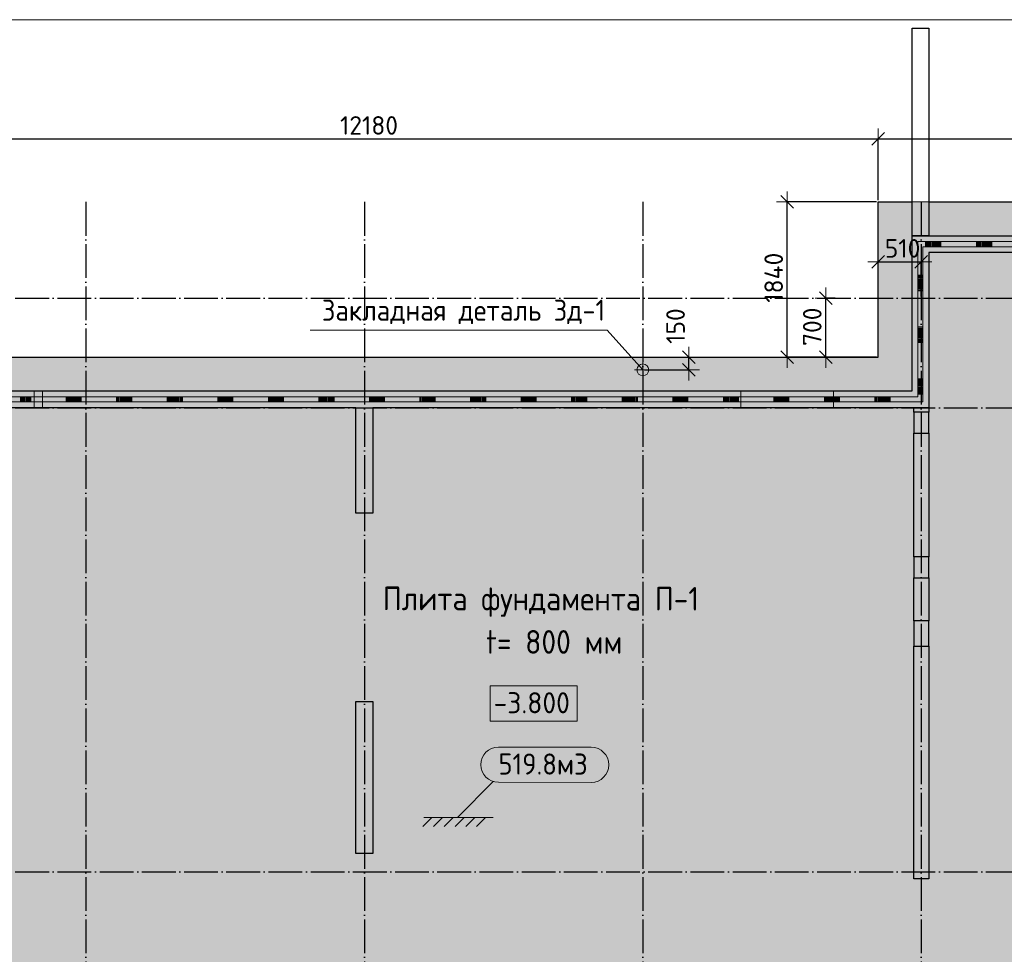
# Model space of a CAD drawing. Header units: millimetres. Extents: x 13527 to 139154, y -122592 to 61893.
# Tile 45 of 130: x 42255 to 53924, y 7424 to 18500. Entities that reach past the tile are written whole.
import ezdxf

# ---------------------------------------------------------------- set-up
doc = ezdxf.new("R2010")
doc.units = ezdxf.units.MM
doc.header["$PDMODE"] = 65
for name, pattern in [('______11', [500, 400, -50, 0, -50]), ('______2', [270, 200, -70]), ('______5', [1100, 800, -100, 100, -100])]:
    doc.linetypes.add(name, pattern=pattern)
for name, color, linetype, lineweight in [('Standard', 7, 'Continuous', 25), ('Закладная деталь_ общее', 7, 'Continuous', 25), ('Колонна (1)', 7, 'Continuous', 35), ('Размерная линия_ общее', 7, 'Continuous', 13), ('Стена_ общее', 7, 'Continuous', 35), ('Текст_ примечание', 7, 'Continuous', 13), ('Фундамент (1)', 7, 'Continuous', 35), ('Фундамент_ общее', 7, 'Continuous', 35)]:
    doc.layers.add(name, color=color, linetype=linetype, lineweight=lineweight)
doc.layers.add('Осевая линия_ общее', color=7, linetype='______5', lineweight=13, true_color=0xa0a0a0)
doc.styles.add('ISOCPEUR', font='isocpeur.ttf')
doc.dimstyles.new('DIMSTYLE_3', dxfattribs={"dimtxt": 220, "dimasz": 250, "dimexe": 0, "dimexo": 0, "dimgap": 110, "dimtad": 2, "dimdec": 0, "dimrnd": 5, "dimzin": 12, "dimdsep": 46, "dimtxsty": 'ISOCPEUR', "dimblk1": 'ALL_ML_STRICH', "dimblk2": 'ALL_ML_STRICH', "dimsah": 1, "dimcen": 0, "dimclrd": 7, "dimclre": 256, "dimclrt": 7, "dimadec": 0, "dimazin": 0, "dimtfac": 1, "dimtdec": 0, "dimtix": 1, "dimtmove": 2, "dimatfit": 3, "dimfxl": 0, "dimtvp": 1.2, "dimtzin": 0, "dimlwd": 0, "dimlwe": -3, "dimarcsym": 0})
doc.dimstyles.new('DIMSTYLE_5', dxfattribs={"dimtxt": 220, "dimasz": 250, "dimexe": 0, "dimexo": 0, "dimgap": 110, "dimtad": 2, "dimdec": 0, "dimrnd": 5, "dimzin": 12, "dimdsep": 46, "dimtxsty": 'ISOCPEUR', "dimblk1": 'ALL_ML_STRICH', "dimblk2": 'ALL_ML_STRICH', "dimsah": 1, "dimcen": 0, "dimclrd": 7, "dimclre": 256, "dimclrt": 7, "dimadec": 0, "dimazin": 0, "dimtfac": 1, "dimtdec": 0, "dimtix": 1, "dimtmove": 2, "dimatfit": 3, "dimfxl": 0, "dimtzin": 0, "dimlwd": 0, "dimlwe": -3, "dimarcsym": 0})

# ---------------------------------------------------------------- blocks, each defined once
blk = doc.blocks.new('ALL_ML_STRICH')
at = {"color": 0, "linetype": 'ByBlock', "lineweight": -2}
for p, q in [((0, -0.5), (0, 0.5)), ((-1, 0), (0.5, 0)), ((-0.3, -0.3), (0.3, 0.3))]:
    blk.add_line(p, q, dxfattribs=at)
blk = doc.blocks.new('*D11')
at = {"layer": 'DEFPOINTS', "color": 7, "linetype": 'Continuous', "lineweight": 13, "transparency": 33554687}
for p in [(40250, 17087), (40250, 16340), (52430, 16340)]:
    blk.add_point(p, dxfattribs=at)
at = {"layer": 'Размерная линия_ общее', "color": 253, "linetype": 'Continuous', "lineweight": -2, "true_color": 0xa0a0a0, "transparency": 33554687}
for p, q in [((40250, 16360), (40250, 17087)), ((52430, 16360), (52430, 17087))]:
    blk.add_line(p, q, dxfattribs=at)
at = {"layer": 'Размерная линия_ общее', "color": 7, "linetype": 'Continuous', "lineweight": -2, "transparency": 33554687}
blk.add_line((40250, 17087), (52430, 17087), dxfattribs=at)
at = {"layer": 'Размерная линия_ общее', "color": 7, "linetype": 'Continuous', "lineweight": 13, "transparency": 33554687, "xscale": 250, "yscale": 250, "zscale": 250, "rotation": 180}
blk.add_blockref('ALL_ML_STRICH', (40250, 17087), dxfattribs=at)
at = {"layer": 'Размерная линия_ общее', "color": 7, "linetype": 'Continuous', "lineweight": 13, "transparency": 33554687, "xscale": 250, "yscale": 250, "zscale": 250}
blk.add_blockref('ALL_ML_STRICH', (52430, 17087), dxfattribs=at)
at = {"layer": 'Размерная линия_ общее', "color": 7, "linetype": 'Continuous', "lineweight": 13, "transparency": 33554687, "insert": (46395, 17247), "char_height": 220, "width": 1100, "attachment_point": 5, "style": 'ISOCPEUR'}
blk.add_mtext('\\A1;{12180}', dxfattribs=at)
blk = doc.blocks.new('*D12')
at = {"layer": 'DEFPOINTS', "color": 7, "linetype": 'Continuous', "lineweight": 13, "transparency": 33554687}
for p in [(52430, 17087), (52430, 16340), (61290, 16340)]:
    blk.add_point(p, dxfattribs=at)
at = {"layer": 'Размерная линия_ общее', "color": 253, "linetype": 'Continuous', "lineweight": -2, "true_color": 0xa0a0a0, "transparency": 33554687}
for p, q in [((52430, 16360), (52430, 17087)), ((61290, 16360), (61290, 17087))]:
    blk.add_line(p, q, dxfattribs=at)
at = {"layer": 'Размерная линия_ общее', "color": 7, "linetype": 'Continuous', "lineweight": -2, "transparency": 33554687}
blk.add_line((52430, 17087), (61290, 17087), dxfattribs=at)
at = {"layer": 'Размерная линия_ общее', "color": 7, "linetype": 'Continuous', "lineweight": 13, "transparency": 33554687, "xscale": 250, "yscale": 250, "zscale": 250, "rotation": 180}
blk.add_blockref('ALL_ML_STRICH', (52430, 17087), dxfattribs=at)
at = {"layer": 'Размерная линия_ общее', "color": 7, "linetype": 'Continuous', "lineweight": 13, "transparency": 33554687, "xscale": 250, "yscale": 250, "zscale": 250}
blk.add_blockref('ALL_ML_STRICH', (61290, 17087), dxfattribs=at)
at = {"layer": 'Размерная линия_ общее', "color": 7, "linetype": 'Continuous', "lineweight": 13, "transparency": 33554687, "insert": (56871, 17247), "char_height": 220, "width": 880, "attachment_point": 5, "style": 'ISOCPEUR'}
blk.add_mtext('\\A1;{8860}', dxfattribs=at)
blk = doc.blocks.new('*D16')
at = {"layer": 'DEFPOINTS', "color": 7, "linetype": 'Continuous', "lineweight": 13, "transparency": 33554687}
for p in [(52430, 16340), (51351, 14500), (52430, 14500)]:
    blk.add_point(p, dxfattribs=at)
at = {"layer": 'Размерная линия_ общее', "color": 253, "linetype": 'Continuous', "lineweight": -2, "true_color": 0xa0a0a0, "transparency": 33554687}
for p, q in [((52410, 16340), (51351, 16340)), ((52410, 14500), (51351, 14500))]:
    blk.add_line(p, q, dxfattribs=at)
at = {"layer": 'Размерная линия_ общее', "color": 7, "linetype": 'Continuous', "lineweight": -2, "transparency": 33554687}
blk.add_line((51351, 14500), (51351, 16340), dxfattribs=at)
at = {"layer": 'Размерная линия_ общее', "color": 7, "linetype": 'Continuous', "lineweight": 13, "transparency": 33554687, "xscale": 250, "yscale": 250, "zscale": 250}
for p, rotation in [((51351, 16340), 90), ((51351, 14500), 270)]:
    blk.add_blockref('ALL_ML_STRICH', p, dxfattribs=dict(at, rotation=rotation))
at = {"layer": 'Размерная линия_ общее', "color": 7, "linetype": 'Continuous', "lineweight": 13, "transparency": 33554687, "insert": (51191, 15442), "char_height": 220, "width": 880, "attachment_point": 5, "rotation": 90, "style": 'ISOCPEUR'}
blk.add_mtext('\\A1;{1840}', dxfattribs=at)
blk = doc.blocks.new('*D17')
at = {"layer": 'DEFPOINTS', "color": 7, "linetype": 'Continuous', "lineweight": 13, "transparency": 33554687}
for p in [(52430, 15630), (52430, 15200), (52940, 15200)]:
    blk.add_point(p, dxfattribs=at)
at = {"layer": 'Размерная линия_ общее', "color": 253, "linetype": 'Continuous', "lineweight": -2, "true_color": 0xa0a0a0, "transparency": 33554687}
for p, q in [((52430, 15220), (52430, 15630)), ((52940, 15220), (52940, 15630))]:
    blk.add_line(p, q, dxfattribs=at)
at = {"layer": 'Размерная линия_ общее', "color": 7, "linetype": 'Continuous', "lineweight": -2, "transparency": 33554687}
blk.add_line((52430, 15630), (52940, 15630), dxfattribs=at)
at = {"layer": 'Размерная линия_ общее', "color": 7, "linetype": 'Continuous', "lineweight": 13, "transparency": 33554687, "xscale": 250, "yscale": 250, "zscale": 250, "rotation": 180}
blk.add_blockref('ALL_ML_STRICH', (52430, 15630), dxfattribs=at)
at = {"layer": 'Размерная линия_ общее', "color": 7, "linetype": 'Continuous', "lineweight": 13, "transparency": 33554687, "xscale": 250, "yscale": 250, "zscale": 250}
blk.add_blockref('ALL_ML_STRICH', (52940, 15630), dxfattribs=at)
at = {"layer": 'Размерная линия_ общее', "color": 7, "linetype": 'Continuous', "lineweight": 13, "transparency": 33554687, "insert": (52718, 15790), "char_height": 220, "width": 660, "attachment_point": 5, "style": 'ISOCPEUR'}
blk.add_mtext('\\A1;{510}', dxfattribs=at)
blk = doc.blocks.new('*D41')
at = {"layer": 'DEFPOINTS', "color": 7, "linetype": 'Continuous', "lineweight": 13, "transparency": 33554687}
for p in [(51940, 15200), (51808, 14500), (52410, 14500)]:
    blk.add_point(p, dxfattribs=at)
at = {"layer": 'Размерная линия_ общее', "color": 253, "linetype": 'Continuous', "lineweight": -2, "true_color": 0xa0a0a0, "transparency": 33554687}
for p, q in [((51920, 15200), (51808, 15200)), ((52390, 14500), (51808, 14500))]:
    blk.add_line(p, q, dxfattribs=at)
at = {"layer": 'Размерная линия_ общее', "color": 7, "linetype": 'Continuous', "lineweight": -2, "transparency": 33554687}
blk.add_line((51808, 14500), (51808, 15200), dxfattribs=at)
at = {"layer": 'Размерная линия_ общее', "color": 7, "linetype": 'Continuous', "lineweight": 13, "transparency": 33554687, "xscale": 250, "yscale": 250, "zscale": 250}
for p, rotation in [((51808, 15200), 90), ((51808, 14500), 270)]:
    blk.add_blockref('ALL_ML_STRICH', p, dxfattribs=dict(at, rotation=rotation))
at = {"layer": 'Размерная линия_ общее', "color": 7, "linetype": 'Continuous', "lineweight": 13, "transparency": 33554687, "insert": (51648, 14861), "char_height": 220, "width": 660, "attachment_point": 5, "rotation": 90, "style": 'ISOCPEUR'}
blk.add_mtext('\\A1;{700}', dxfattribs=at)
blk = doc.blocks.new('ЭЛЕМЕНТ_УЗОРА_2')
at = {"layer": 'Standard', "color": 7, "linetype": 'Continuous', "lineweight": 13, "transparency": 33554687}
for p, q in [((52900, 15870), (52900, 15840)), ((52930, 15870), (52900, 15870)), ((53535, 15870), (52930, 15870)), ((52990, 15870), (52990, 15810)), ((53003, 15870), (53003, 15810)), ((53015, 15870), (53015, 15810)), ((53027, 15870), (53027, 15810)), ((53039, 15870), (53039, 15810)), ((53051, 15870), (53051, 15810)), ((53063, 15870), (53063, 15810)), ((53075, 15870), (53075, 15810)), ((53087, 15870), (53087, 15810)), ((53099, 15870), (53099, 15810)), ((53111, 15870), (53111, 15810)), ((53123, 15870), (53123, 15810)), ((53136, 15870), (53136, 15810)), ((53148, 15870), (53148, 15810)), ((53160, 15870), (53160, 15810)), ((53172, 15870), (53172, 15810)), ((54139, 15870), (53535, 15870)), ((53595, 15870), (53595, 15810)), ((53607, 15870), (53607, 15810)), ((53619, 15870), (53619, 15810)), ((53631, 15870), (53631, 15810)), ((53643, 15870), (53643, 15810)), ((53656, 15870), (53656, 15810)), ((53668, 15870), (53668, 15810)), ((53680, 15870), (53680, 15810)), ((53692, 15870), (53692, 15810)), ((53704, 15870), (53704, 15810)), ((53716, 15870), (53716, 15810)), ((53728, 15870), (53728, 15810)), ((53740, 15870), (53740, 15810)), ((53752, 15870), (53752, 15810)), ((53764, 15870), (53764, 15810)), ((53776, 15870), (53776, 15810)), ((52900, 15840), (52900, 15227)), ((52960, 15227), (52960, 15810)), ((52960, 15810), (53535, 15810)), ((53535, 15810), (54139, 15810)), ((52900, 15472), (52960, 15472)), ((52900, 15460), (52960, 15460)), ((52900, 15447), (52960, 15447)), ((52900, 15435), (52960, 15435)), ((52900, 15423), (52960, 15423)), ((52900, 15411), (52960, 15411)), ((52900, 15398), (52960, 15398)), ((52900, 15386), (52960, 15386)), ((52900, 15374), (52960, 15374)), ((52900, 15362), (52960, 15362)), ((52900, 15349), (52960, 15349)), ((52900, 15337), (52960, 15337)), ((52900, 15325), (52960, 15325)), ((52900, 15313), (52960, 15313)), ((52900, 15300), (52960, 15300)), ((52900, 15288), (52960, 15288)), ((52900, 15227), (52900, 14613)), ((52960, 14613), (52960, 15227)), ((52900, 14859), (52960, 14859)), ((52900, 14846), (52960, 14846)), ((52900, 14834), (52960, 14834)), ((52900, 14822), (52960, 14822)), ((52900, 14810), (52960, 14810)), ((52900, 14797), (52960, 14797)), ((52900, 14785), (52960, 14785)), ((52900, 14773), (52960, 14773)), ((52900, 14761), (52960, 14761)), ((52900, 14748), (52960, 14748)), ((52900, 14736), (52960, 14736)), ((52900, 14724), (52960, 14724)), ((52900, 14711), (52960, 14711)), ((52900, 14699), (52960, 14699)), ((52900, 14687), (52960, 14687)), ((52900, 14675), (52960, 14675)), ((52900, 14613), (52900, 14030)), ((52960, 14000), (52960, 14613)), ((52900, 14245), (52960, 14245)), ((52900, 14233), (52960, 14233)), ((52900, 14221), (52960, 14221)), ((52900, 14209), (52960, 14209)), ((52900, 14196), (52960, 14196)), ((52900, 14184), (52960, 14184)), ((52900, 14172), (52960, 14172)), ((52900, 14159), (52960, 14159)), ((52900, 14147), (52960, 14147)), ((52900, 14135), (52960, 14135)), ((52900, 14123), (52960, 14123)), ((42745, 14030), (42146, 14030)), ((42266, 14030), (42266, 13970)), ((42278, 14030), (42278, 13970)), ((42290, 14030), (42290, 13970)), ((42302, 14030), (42302, 13970)), ((42314, 14030), (42314, 13970)), ((42326, 14030), (42326, 13970)), ((42338, 14030), (42338, 13970)), ((42350, 14030), (42350, 13970)), ((42362, 14030), (42362, 13970)), ((42374, 14030), (42374, 13970)), ((42386, 14030), (42386, 13970)), ((43345, 14030), (42745, 14030)), ((42805, 14030), (42805, 13970)), ((42817, 14030), (42817, 13970)), ((42829, 14030), (42829, 13970)), ((42841, 14030), (42841, 13970)), ((42853, 14030), (42853, 13970)), ((42865, 14030), (42865, 13970)), ((42877, 14030), (42877, 13970)), ((42889, 14030), (42889, 13970)), ((42901, 14030), (42901, 13970)), ((42913, 14030), (42913, 13970)), ((42925, 14030), (42925, 13970)), ((42937, 14030), (42937, 13970)), ((42949, 14030), (42949, 13970)), ((42961, 14030), (42961, 13970)), ((42973, 14030), (42973, 13970)), ((42985, 14030), (42985, 13970)), ((43944, 14030), (43345, 14030)), ((43404, 14030), (43404, 13970)), ((43416, 14030), (43416, 13970)), ((43428, 14030), (43428, 13970)), ((43440, 14030), (43440, 13970)), ((43452, 14030), (43452, 13970)), ((43464, 14030), (43464, 13970)), ((43476, 14030), (43476, 13970)), ((43488, 14030), (43488, 13970)), ((43500, 14030), (43500, 13970)), ((43512, 14030), (43512, 13970)), ((43524, 14030), (43524, 13970)), ((43536, 14030), (43536, 13970)), ((43548, 14030), (43548, 13970)), ((43560, 14030), (43560, 13970)), ((43572, 14030), (43572, 13970)), ((43584, 14030), (43584, 13970)), ((44543, 14030), (43944, 14030)), ((44004, 14030), (44004, 13970)), ((44016, 14030), (44016, 13970)), ((44028, 14030), (44028, 13970)), ((44039, 14030), (44039, 13970)), ((44051, 14030), (44051, 13970)), ((44063, 14030), (44063, 13970)), ((44075, 14030), (44075, 13970)), ((44087, 14030), (44087, 13970)), ((44099, 14030), (44099, 13970)), ((44111, 14030), (44111, 13970)), ((44123, 14030), (44123, 13970)), ((44135, 14030), (44135, 13970)), ((44147, 14030), (44147, 13970)), ((44159, 14030), (44159, 13970)), ((44171, 14030), (44171, 13970)), ((44183, 14030), (44183, 13970)), ((45142, 14030), (44543, 14030)), ((44603, 14030), (44603, 13970)), ((44615, 14030), (44615, 13970)), ((44627, 14030), (44627, 13970)), ((44639, 14030), (44639, 13970)), ((44651, 14030), (44651, 13970)), ((44663, 14030), (44663, 13970)), ((44675, 14030), (44675, 13970)), ((44687, 14030), (44687, 13970)), ((44698, 14030), (44698, 13970)), ((44710, 14030), (44710, 13970)), ((44722, 14030), (44722, 13970)), ((44734, 14030), (44734, 13970)), ((44746, 14030), (44746, 13970)), ((44758, 14030), (44758, 13970)), ((44770, 14030), (44770, 13970)), ((44782, 14030), (44782, 13970)), ((45741, 14030), (45142, 14030)), ((45202, 14030), (45202, 13970)), ((45214, 14030), (45214, 13970)), ((45226, 14030), (45226, 13970)), ((45238, 14030), (45238, 13970)), ((45250, 14030), (45250, 13970)), ((45262, 14030), (45262, 13970)), ((45274, 14030), (45274, 13970)), ((45286, 14030), (45286, 13970)), ((45298, 14030), (45298, 13970)), ((45310, 14030), (45310, 13970)), ((45322, 14030), (45322, 13970)), ((45334, 14030), (45334, 13970)), ((45346, 14030), (45346, 13970)), ((45357, 14030), (45357, 13970)), ((45369, 14030), (45369, 13970)), ((45381, 14030), (45381, 13970)), ((46340, 14030), (45741, 14030)), ((45801, 14030), (45801, 13970)), ((45813, 14030), (45813, 13970)), ((45825, 14030), (45825, 13970)), ((45837, 14030), (45837, 13970)), ((45849, 14030), (45849, 13970)), ((45861, 14030), (45861, 13970)), ((45873, 14030), (45873, 13970)), ((45885, 14030), (45885, 13970)), ((45897, 14030), (45897, 13970)), ((45909, 14030), (45909, 13970)), ((45921, 14030), (45921, 13970)), ((45933, 14030), (45933, 13970)), ((45945, 14030), (45945, 13970)), ((45957, 14030), (45957, 13970)), ((45969, 14030), (45969, 13970)), ((45981, 14030), (45981, 13970)), ((46939, 14030), (46340, 14030)), ((46400, 14030), (46400, 13970)), ((46412, 14030), (46412, 13970)), ((46424, 14030), (46424, 13970)), ((46436, 14030), (46436, 13970)), ((46448, 14030), (46448, 13970)), ((46460, 14030), (46460, 13970)), ((46472, 14030), (46472, 13970)), ((46484, 14030), (46484, 13970)), ((46496, 14030), (46496, 13970)), ((46508, 14030), (46508, 13970)), ((46520, 14030), (46520, 13970)), ((46532, 14030), (46532, 13970)), ((46544, 14030), (46544, 13970)), ((46556, 14030), (46556, 13970)), ((46568, 14030), (46568, 13970)), ((46580, 14030), (46580, 13970)), ((47538, 14030), (46939, 14030)), ((46999, 14030), (46999, 13970)), ((47011, 14030), (47011, 13970)), ((47023, 14030), (47023, 13970)), ((47035, 14030), (47035, 13970)), ((47047, 14030), (47047, 13970)), ((47059, 14030), (47059, 13970)), ((47071, 14030), (47071, 13970)), ((47083, 14030), (47083, 13970)), ((47095, 14030), (47095, 13970)), ((47107, 14030), (47107, 13970)), ((47119, 14030), (47119, 13970)), ((47131, 14030), (47131, 13970)), ((47143, 14030), (47143, 13970)), ((47155, 14030), (47155, 13970)), ((47167, 14030), (47167, 13970)), ((47179, 14030), (47179, 13970)), ((48137, 14030), (47538, 14030)), ((47598, 14030), (47598, 13970)), ((47610, 14030), (47610, 13970)), ((47622, 14030), (47622, 13970)), ((47634, 14030), (47634, 13970)), ((47646, 14030), (47646, 13970)), ((47658, 14030), (47658, 13970)), ((47670, 14030), (47670, 13970)), ((47682, 14030), (47682, 13970)), ((47694, 14030), (47694, 13970)), ((47706, 14030), (47706, 13970)), ((47718, 14030), (47718, 13970)), ((47730, 14030), (47730, 13970)), ((47742, 14030), (47742, 13970)), ((47754, 14030), (47754, 13970)), ((47766, 14030), (47766, 13970)), ((47778, 14030), (47778, 13970)), ((48736, 14030), (48137, 14030)), ((48197, 14030), (48197, 13970)), ((48209, 14030), (48209, 13970)), ((48221, 14030), (48221, 13970)), ((48233, 14030), (48233, 13970)), ((48245, 14030), (48245, 13970)), ((48257, 14030), (48257, 13970)), ((48269, 14030), (48269, 13970)), ((48281, 14030), (48281, 13970)), ((48293, 14030), (48293, 13970)), ((48305, 14030), (48305, 13970)), ((48317, 14030), (48317, 13970)), ((48329, 14030), (48329, 13970)), ((48341, 14030), (48341, 13970)), ((48353, 14030), (48353, 13970)), ((48365, 14030), (48365, 13970)), ((48377, 14030), (48377, 13970)), ((49335, 14030), (48736, 14030)), ((48796, 14030), (48796, 13970)), ((48808, 14030), (48808, 13970)), ((48820, 14030), (48820, 13970)), ((48832, 14030), (48832, 13970)), ((48844, 14030), (48844, 13970)), ((48856, 14030), (48856, 13970)), ((48868, 14030), (48868, 13970)), ((48880, 14030), (48880, 13970)), ((48892, 14030), (48892, 13970)), ((48904, 14030), (48904, 13970)), ((48916, 14030), (48916, 13970)), ((48928, 14030), (48928, 13970)), ((48940, 14030), (48940, 13970)), ((48952, 14030), (48952, 13970)), ((48964, 14030), (48964, 13970)), ((48976, 14030), (48976, 13970)), ((49935, 14030), (49335, 14030)), ((49395, 14030), (49395, 13970)), ((49407, 14030), (49407, 13970)), ((49419, 14030), (49419, 13970)), ((49431, 14030), (49431, 13970)), ((49443, 14030), (49443, 13970)), ((49455, 14030), (49455, 13970)), ((49467, 14030), (49467, 13970)), ((49479, 14030), (49479, 13970)), ((49491, 14030), (49491, 13970)), ((49503, 14030), (49503, 13970)), ((49515, 14030), (49515, 13970)), ((49527, 14030), (49527, 13970)), ((49539, 14030), (49539, 13970)), ((49551, 14030), (49551, 13970)), ((49563, 14030), (49563, 13970)), ((49575, 14030), (49575, 13970)), ((50534, 14030), (49935, 14030)), ((49994, 14030), (49994, 13970)), ((50006, 14030), (50006, 13970)), ((50018, 14030), (50018, 13970)), ((50030, 14030), (50030, 13970)), ((50042, 14030), (50042, 13970)), ((50054, 14030), (50054, 13970)), ((50066, 14030), (50066, 13970)), ((50078, 14030), (50078, 13970)), ((50090, 14030), (50090, 13970)), ((50102, 14030), (50102, 13970)), ((50114, 14030), (50114, 13970)), ((50126, 14030), (50126, 13970)), ((50138, 14030), (50138, 13970)), ((50150, 14030), (50150, 13970)), ((50162, 14030), (50162, 13970)), ((50174, 14030), (50174, 13970)), ((51133, 14030), (50534, 14030)), ((50594, 14030), (50594, 13970)), ((50606, 14030), (50606, 13970)), ((50618, 14030), (50618, 13970)), ((50629, 14030), (50629, 13970)), ((50641, 14030), (50641, 13970)), ((50653, 14030), (50653, 13970)), ((50665, 14030), (50665, 13970)), ((50677, 14030), (50677, 13970)), ((50689, 14030), (50689, 13970)), ((50701, 14030), (50701, 13970)), ((50713, 14030), (50713, 13970)), ((50725, 14030), (50725, 13970)), ((50737, 14030), (50737, 13970)), ((50749, 14030), (50749, 13970)), ((50761, 14030), (50761, 13970)), ((50773, 14030), (50773, 13970)), ((51732, 14030), (51133, 14030)), ((51193, 14030), (51193, 13970)), ((51205, 14030), (51205, 13970)), ((51217, 14030), (51217, 13970)), ((51229, 14030), (51229, 13970)), ((51241, 14030), (51241, 13970)), ((51253, 14030), (51253, 13970)), ((51265, 14030), (51265, 13970)), ((51277, 14030), (51277, 13970)), ((51288, 14030), (51288, 13970)), ((51300, 14030), (51300, 13970)), ((51312, 14030), (51312, 13970)), ((51324, 14030), (51324, 13970)), ((51336, 14030), (51336, 13970)), ((51348, 14030), (51348, 13970)), ((51360, 14030), (51360, 13970)), ((51372, 14030), (51372, 13970)), ((52331, 14030), (51732, 14030)), ((51792, 14030), (51792, 13970)), ((51804, 14030), (51804, 13970)), ((51816, 14030), (51816, 13970)), ((51828, 14030), (51828, 13970)), ((51840, 14030), (51840, 13970)), ((51852, 14030), (51852, 13970)), ((51864, 14030), (51864, 13970)), ((51876, 14030), (51876, 13970)), ((51888, 14030), (51888, 13970)), ((51900, 14030), (51900, 13970)), ((51912, 14030), (51912, 13970)), ((51924, 14030), (51924, 13970)), ((51936, 14030), (51936, 13970)), ((51947, 14030), (51947, 13970)), ((51959, 14030), (51959, 13970)), ((51971, 14030), (51971, 13970)), ((52900, 14030), (52331, 14030)), ((52391, 14030), (52391, 13970)), ((52403, 14030), (52403, 13970)), ((52415, 14030), (52415, 13970)), ((52427, 14030), (52427, 13970)), ((52439, 14030), (52439, 13970)), ((52451, 14030), (52451, 13970)), ((52463, 14030), (52463, 13970)), ((52475, 14030), (52475, 13970)), ((52487, 14030), (52487, 13970)), ((52499, 14030), (52499, 13970)), ((52511, 14030), (52511, 13970)), ((52523, 14030), (52523, 13970)), ((52535, 14030), (52535, 13970)), ((52547, 14030), (52547, 13970)), ((52559, 14030), (52559, 13970)), ((52571, 14030), (52571, 13970)), ((52900, 14110), (52960, 14110)), ((52900, 14098), (52960, 14098)), ((52900, 14086), (52960, 14086)), ((52900, 14074), (52960, 14074)), ((52900, 14061), (52960, 14061)), ((42146, 13970), (42745, 13970)), ((42745, 13970), (43345, 13970)), ((43345, 13970), (43944, 13970)), ((43944, 13970), (44543, 13970)), ((44543, 13970), (45142, 13970)), ((45142, 13970), (45741, 13970)), ((45741, 13970), (46340, 13970)), ((46340, 13970), (46939, 13970)), ((46939, 13970), (47538, 13970)), ((47538, 13970), (48137, 13970)), ((48137, 13970), (48736, 13970)), ((48736, 13970), (49335, 13970)), ((49335, 13970), (49935, 13970)), ((49935, 13970), (50534, 13970)), ((50534, 13970), (51133, 13970)), ((51133, 13970), (51732, 13970)), ((51732, 13970), (52331, 13970)), ((52331, 13970), (52930, 13970)), ((52930, 13970), (52960, 13970)), ((52960, 13970), (52960, 14000))]:
    blk.add_line(p, q, dxfattribs=at)
for points in [[(53353, 15810), (53353, 15810), (53353, 15810)], [(52960, 15656), (52960, 15656), (52960, 15656)], [(52960, 15043), (52960, 15043), (52960, 15043)], [(52960, 14429), (52960, 14429), (52960, 14429)], [(42566, 13970), (42566, 13970), (42566, 13970)], [(43165, 13970), (43165, 13970), (43165, 13970)], [(43764, 13970), (43764, 13970), (43764, 13970)], [(44363, 13970), (44363, 13970), (44363, 13970)], [(44962, 13970), (44962, 13970), (44962, 13970)], [(45561, 13970), (45561, 13970), (45561, 13970)], [(46160, 13970), (46160, 13970), (46160, 13970)], [(46759, 13970), (46760, 13970), (46759, 13970)], [(47358, 13970), (47359, 13970), (47358, 13970)], [(47958, 13970), (47958, 13970), (47958, 13970)], [(48557, 13970), (48557, 13970), (48557, 13970)], [(49156, 13970), (49156, 13970), (49156, 13970)], [(49755, 13970), (49755, 13970), (49755, 13970)], [(50354, 13970), (50354, 13970), (50354, 13970)], [(50953, 13970), (50953, 13970), (50953, 13970)], [(51552, 13970), (51552, 13970), (51552, 13970)], [(52151, 13970), (52151, 13970), (52151, 13970)], [(52750, 13970), (52750, 13970), (52750, 13970)]]:
    blk.add_lwpolyline(points, dxfattribs=at)
blk = doc.blocks.new('*D751')
at = {"layer": 'DEFPOINTS', "color": 7, "linetype": 'Continuous', "lineweight": 13, "transparency": 33554687}
for p in [(49977, 14500), (49640, 14350), (50187, 14350)]:
    blk.add_point(p, dxfattribs=at)
at = {"layer": 'Размерная линия_ общее', "color": 253, "linetype": 'Continuous', "lineweight": -2, "true_color": 0xa0a0a0, "transparency": 33554687}
for p, q in [((49997, 14500), (50187, 14500)), ((49660, 14350), (50187, 14350))]:
    blk.add_line(p, q, dxfattribs=at)
at = {"layer": 'Размерная линия_ общее', "color": 7, "linetype": 'Continuous', "lineweight": -2, "transparency": 33554687}
blk.add_line((50187, 14350), (50187, 14500), dxfattribs=at)
at = {"layer": 'Размерная линия_ общее', "color": 7, "linetype": 'Continuous', "lineweight": 13, "transparency": 33554687, "xscale": 250, "yscale": 250, "zscale": 250}
for p, rotation in [((50187, 14500), 90), ((50187, 14350), 270)]:
    blk.add_blockref('ALL_ML_STRICH', p, dxfattribs=dict(at, rotation=rotation))
at = {"layer": 'Размерная линия_ общее', "color": 7, "linetype": 'Continuous', "lineweight": 13, "transparency": 33554687, "insert": (50028, 14869), "char_height": 220, "width": 660, "attachment_point": 5, "rotation": 90, "style": 'ISOCPEUR'}
blk.add_mtext('\\A1;{150}', dxfattribs=at)

msp = doc.modelspace()

# ---------------------------------------------------------------- hatches: boundary and pattern name
at = {"layer": 'Фундамент (1)', "linetype": 'Continuous', "lineweight": 25, "true_color": 0xe1e1e1, "transparency": 33554687}
h = msp.add_hatch(color=254, dxfattribs=at)
h.paths.add_polyline_path([(52430, 16340), (52430, 14500), (40250, 14500), (40250, 16340), (31390, 16340), (31390, 14500), (25200, 14500), (25200, 600), (28100, 600), (28100, -650), (33020, -650), (33020, 600), (38620, 600), (38620, -650), (43540, -650), (43540, 600), (49140, 600), (49140, -650), (54060, -650), (54060, 600), (59660, 600), (59660, -650), (64580, -650), (64580, 600), (67880, 600), (67880, 14500), (61290, 14500), (61290, 16340)])
h.paths.add_polyline_path([(56860, 6900), (56860, 7500), (57460, 7500), (57460, 6900)], flags=16)
h.paths.add_polyline_path([(36420, 7500), (36420, 6900), (35820, 6900), (35820, 7500)], flags=16)
h.paths.add_polyline_path([(32290, 14810), (32290, 15410), (32890, 15410), (32890, 14810)], flags=16)

# ---------------------------------------------------------------- linework, layer by layer
at = {"layer": 'Standard', "color": 7, "linetype": 'Continuous', "lineweight": 13, "transparency": 33554687}
for points in [[(25100, -750), (67980, -750), (67980, 18500), (25100, 18500), (25100, -750)], [(49640, 14350), (49219.2, 14820.8), (45699.2, 14820.8)]]:
    msp.add_lwpolyline(points, dxfattribs=at)
at = {"layer": 'Закладная деталь_ общее', "color": 7, "linetype": 'Continuous', "lineweight": 13, "transparency": 33554687}
for p, q in [((49640, 14250), (49640, 14450)), ((49540, 14350), (49740, 14350))]:
    msp.add_line(p, q, dxfattribs=at)
msp.add_circle((49640, 14350), 70, dxfattribs=at)
at = {"layer": 'Колонна (1)', "color": 7, "lineweight": 25, "transparency": 33554687}
for p, q in [((46240, 8620), (46240, 10420)), ((46240, 10420), (46440, 10420)), ((46440, 10420), (46440, 8620)), ((46440, 8620), (46240, 8620))]:
    msp.add_line(p, q, dxfattribs=at)
at = {"layer": 'Колонна (1)', "color": 7, "linetype": 'Continuous', "lineweight": 25, "transparency": 33554687}
for p, q in [((46240, 8620), (46240, 10420)), ((46240, 10420), (46440, 10420)), ((46440, 10420), (46440, 8620)), ((46440, 8620), (46240, 8620))]:
    msp.add_line(p, q, dxfattribs=at)
at = {"layer": 'Осевая линия_ общее', "color": 253, "linetype": '______11', "lineweight": -3, "true_color": 0xa0a0a0, "transparency": 33554687}
for p, q in [((43040, 16340), (43040, -2947.9)), ((46340, 16340), (46340, -2947.9)), ((49640, 16340), (49640, -2947.9)), ((52940, 16340), (52940, -2947.9)), ((25200, 15200), (70365.4, 15200)), ((25200, 13900), (70365.4, 13900)), ((25200, 8400), (70365.4, 8400))]:
    msp.add_line(p, q, dxfattribs=at)
at = {"layer": 'Стена_ общее', "color": 7, "linetype": 'Continuous', "lineweight": 25, "transparency": 33554687}
for p, q in [((52830, 15940), (52830, 18400)), ((52830, 18400), (53030, 18400)), ((52830, 15940), (52830, 18400)), ((52830, 18400), (53030, 18400)), ((53030, 18400), (53030, 15940)), ((53030, 18400), (53030, 15940)), ((52830, 15740), (52830, 15940)), ((52830, 15940), (53030, 15940)), ((53030, 15940), (52830, 15940)), ((52830, 15740), (52830, 15940)), ((52830, 15940), (53030, 15940)), ((53030, 15940), (52830, 15940)), ((53030, 15940), (57960, 15940)), ((53030, 15940), (57960, 15940)), ((52830, 14100), (52830, 15740)), ((52830, 14100), (52830, 15740)), ((57980, 15740), (53030, 15740)), ((53030, 15740), (53030, 14100)), ((57980, 15740), (53030, 15740)), ((53030, 15740), (53030, 14100)), ((39850, 14100), (52830, 14100)), ((39850, 14100), (52830, 14100)), ((53030, 14100), (53030, 13900)), ((53030, 14100), (53030, 13900)), ((46240, 13900), (39650, 13900)), ((46240, 13900), (39650, 13900)), ((46240, 12650), (46240, 13900)), ((46240, 12650), (46240, 13900)), ((46440, 13900), (46440, 12650)), ((52850, 13900), (46440, 13900)), ((46440, 13900), (46440, 12650)), ((52850, 13900), (46440, 13900)), ((52850, 13850), (52850, 13900)), ((52850, 13900), (53030, 13900)), ((53030, 13900), (52850, 13900)), ((52850, 13850), (52850, 13900)), ((52850, 13900), (53030, 13900)), ((53030, 13900), (52850, 13900)), ((53030, 13900), (53030, 13850)), ((53030, 13900), (53030, 13850)), ((52850, 13850), (52850, 13600)), ((53030, 13850), (52850, 13850)), ((52850, 13850), (52850, 13600)), ((53030, 13850), (52850, 13850)), ((53030, 13600), (53030, 13850)), ((53030, 13600), (53030, 13850)), ((52850, 12135), (52850, 13600)), ((52850, 13600), (53030, 13600)), ((52850, 12135), (52850, 13600)), ((52850, 13600), (53030, 13600)), ((53030, 13600), (53030, 12135)), ((53030, 13600), (53030, 12135)), ((46440, 12650), (46240, 12650)), ((46440, 12650), (46240, 12650)), ((52850, 12135), (52850, 11885)), ((53030, 12135), (52850, 12135)), ((52850, 12135), (52850, 11885)), ((53030, 12135), (52850, 12135)), ((53030, 11885), (53030, 12135)), ((53030, 11885), (53030, 12135)), ((52850, 11375), (52850, 11885)), ((52850, 11885), (53030, 11885)), ((52850, 11375), (52850, 11885)), ((52850, 11885), (53030, 11885)), ((53030, 11885), (53030, 11375)), ((53030, 11885), (53030, 11375)), ((52850, 11375), (52850, 11075)), ((53030, 11375), (52850, 11375)), ((52850, 11375), (52850, 11075)), ((53030, 11375), (52850, 11375)), ((53030, 11075), (53030, 11375)), ((53030, 11075), (53030, 11375)), ((52850, 8320), (52850, 11075)), ((52850, 11075), (53030, 11075)), ((52850, 8320), (52850, 11075)), ((52850, 11075), (53030, 11075)), ((53030, 11075), (53030, 8320)), ((53030, 11075), (53030, 8320)), ((53030, 8320), (52850, 8320)), ((53030, 8320), (52850, 8320))]:
    msp.add_line(p, q, dxfattribs=at)
at = {"layer": 'Стена_ общее', "color": 253, "linetype": '______2', "lineweight": 18, "true_color": 0xababab, "transparency": 33554687}
for p, q in [((42425, 14100), (42425, 13900)), ((42425, 14100), (42425, 13900)), ((42525, 13900), (42525, 14100)), ((42525, 13900), (42525, 14100)), ((50800, 14100), (50800, 13900)), ((50800, 14100), (50800, 13900)), ((51900, 13900), (51900, 14100)), ((51900, 13900), (51900, 14100))]:
    msp.add_line(p, q, dxfattribs=at)
at = {"layer": 'Текст_ примечание', "color": 7, "linetype": 'Continuous', "lineweight": 13, "transparency": 33554687}
for p, q in [((49028.5, 9878.1), (47928.5, 9879.2)), ((49028.1, 9461.5), (47928.1, 9462.5))]:
    msp.add_line(p, q, dxfattribs=at)
at = {"layer": 'Текст_ примечание', "transparency": 33554687}
for p, q in [((47868, 9470.2), (47443.2, 9046.2)), ((47139, 9046.5), (47032.2, 8939.9)), ((47045.8, 9046.6), (47866, 9045.8)), ((47266.4, 9046.3), (47159.6, 8939.7)), ((47393.8, 9046.2), (47287, 8939.6)), ((47521.2, 9046.1), (47414.4, 8939.5)), ((47648.6, 9046), (47541.8, 8939.4)), ((47776, 9045.9), (47669.1, 8939.2))]:
    msp.add_line(p, q, dxfattribs=at)
at = {"layer": 'Текст_ примечание', "color": 7, "linetype": 'Continuous', "lineweight": 13, "transparency": 33554687}
msp.add_lwpolyline([(47829.8, 10188.9), (48863.2, 10187.9), (48863.6, 10604.6), (47830.2, 10605.6), (47829.8, 10188.9)], dxfattribs=at)
for centre, start, end in [((47928.3, 9670.9), 89.94475, 269.94475), ((49028.3, 9669.8), 269.94475, 89.94475)]:
    msp.add_arc(centre, 208.3, start, end, dxfattribs=at)
at = {"layer": 'Фундамент_ общее', "color": 7, "lineweight": 25, "transparency": 33554687}
for p, q in [((52430, 14500), (52430, 16340)), ((52430, 16340), (52830, 16340)), ((53030, 16340), (57960, 16340)), ((40250, 14500), (52430, 14500))]:
    msp.add_line(p, q, dxfattribs=at)
at = {"layer": 'Фундамент_ общее', "color": 7, "linetype": 'Continuous', "lineweight": 25, "transparency": 33554687}
for p, q in [((52430, 14500), (52430, 16340)), ((52430, 16340), (52830, 16340)), ((53030, 16340), (57960, 16340)), ((40250, 14500), (52430, 14500))]:
    msp.add_line(p, q, dxfattribs=at)
at = {"layer": 'Фундамент_ общее', "color": 253, "linetype": '______2', "lineweight": 18, "true_color": 0xababab, "transparency": 33554687}
msp.add_line((52830, 16340), (53030, 16340), dxfattribs=at)
msp.add_line((52830, 16340), (53030, 16340), dxfattribs=at)

# ---------------------------------------------------------------- block references
at = {"layer": 'Standard', "color": 7, "linetype": 'Continuous', "lineweight": 13, "transparency": 33554687}
msp.add_blockref('ЭЛЕМЕНТ_УЗОРА_2', (0, 0), dxfattribs=at)

# ---------------------------------------------------------------- texts
at = {"layer": 'Standard', "color": 7, "linetype": 'Continuous', "lineweight": 13, "transparency": 33554687, "insert": (47514.6, 15037.5), "char_height": 250, "width": 3519.776, "attachment_point": 5, "style": 'ISOCPEUR'}
msp.add_mtext('\\A1;{\\fISOCPEUR|i0|b0;\\H250.000000;\\W0.909091;\\C7;Закладная деталь Зд-1}\\P', dxfattribs=at)
at = {"layer": 'Текст_ примечание', "transparency": 33554687, "char_height": 280, "rotation": 359.94475, "style": 'ISOCPEUR'}
for s, insert, width, attachment_point in [('\\A1;{\\fISOCPEUR|i0|b0;\\H279.999995;\\W0.909091;\\C7;Плита фундамента П-1}\\P', (48432, 11601.3), 3891.196, 5), ('\\A1;{\\fISOCPEUR|i0|b0;\\H279.999995;\\W0.909091;\\C7;t= 800 мм}\\P', (47781.2, 10986.9), 1701.477, 7)]:
    msp.add_mtext(s, dxfattribs=dict(at, insert=insert, width=width, attachment_point=attachment_point))
at = {"layer": 'Текст_ примечание', "color": 7, "linetype": 'Continuous', "lineweight": 13, "transparency": 33554687, "char_height": 250, "attachment_point": 7, "rotation": 359.94475, "style": 'ISOCPEUR'}
for s, insert, width in [('\\W0.95;-3.800', (47871.6, 10280.6), 1067.863), ('\\W0.92;519.8м3', (47928.2, 9554.2), 1213.764)]:
    msp.add_mtext(s, dxfattribs=dict(at, insert=insert, width=width))

# ---------------------------------------------------------------- dimensions: what is measured, and where the dimension line sits
at = {"layer": 'Размерная линия_ общее', "color": 7, "linetype": 'Continuous', "lineweight": 13, "transparency": 33554687}
for base, p1, p2, dimstyle, picture, middle in [((52430, 17087.4), (40250, 16360), (52430, 16360), 'DIMSTYLE_5', '*D11', (46395, 17247.4)), ((61290, 17087.4), (52430, 16360), (61290, 16360), 'DIMSTYLE_5', '*D12', (56871, 17247.4)), ((52940, 15630.3), (52430, 15220), (52940, 15220), 'DIMSTYLE_3', '*D17', (52718, 15790.3))]:
    dim = msp.add_linear_dim(base=base, p1=p1, p2=p2, dimstyle=dimstyle, override={"dimpost": '<>', "dimclrd": 7, "dimclre": 253, "dimclrt": 7, "dimlwd": 0, "dimlwe": 65533}, dxfattribs=at)
    dim.commit()
    dim.dimension.update_dxf_attribs({"geometry": picture, "text_midpoint": middle, "dimtype": 160})
for base, p1, p2, dimstyle, picture, middle in [((51351.1, 16340), (52410, 14500), (52410, 16340), 'DIMSTYLE_5', '*D16', (51191.1, 15442)), ((51808, 15200), (52390, 14500), (51920.3, 15200), 'DIMSTYLE_5', '*D41', (51648, 14861)), ((50186.9, 14500), (49660, 14350), (49996.6, 14500), 'DIMSTYLE_3', '*D751', (50028, 14869.1))]:
    dim = msp.add_linear_dim(base=base, p1=p1, p2=p2, angle=90, dimstyle=dimstyle, override={"dimpost": '<>', "dimclrd": 7, "dimclre": 253, "dimclrt": 7, "dimlwd": 0, "dimlwe": 65533}, dxfattribs=at)
    dim.commit()
    dim.dimension.update_dxf_attribs({"geometry": picture, "text_midpoint": middle, "dimtype": 160})

doc.saveas('drawing.dxf')
